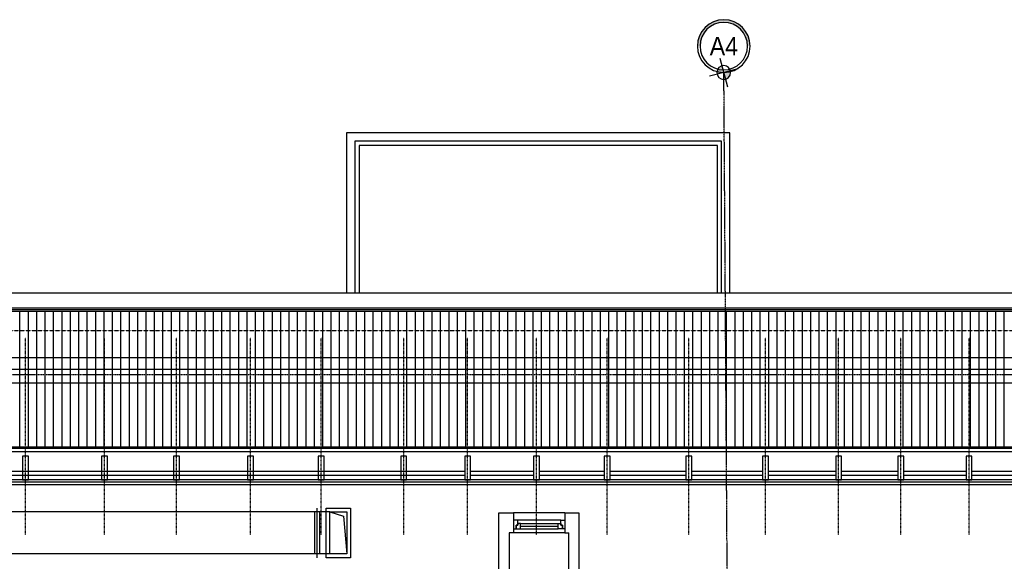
# Model space of a CAD drawing. Header units: inches. Extents: x -281236 to -70395, y 38777 to 102341.
# Tile 209 of 244: x -140723 to -139553, y 69929 to 70572. Entities that reach past the tile are written whole.
import ezdxf
from ezdxf.enums import TextEntityAlignment as Align

# ---------------------------------------------------------------- set-up
doc = ezdxf.new("R2010")
doc.units = ezdxf.units.IN
doc.header["$MEASUREMENT"] = 0
for name, pattern in [('CENTER', [2, 1.25, -0.25, 0.25, -0.25]), ('DASHDOT', [1, 0.5, -0.25, 0, -0.25]), ('DASHED', [0.75, 0.5, -0.25]), ('DASHED2', [0.375, 0.25, -0.125])]:
    doc.linetypes.add(name, pattern=pattern)
doc.layers.get('0').update_dxf_attribs({"color": 101})
for name, color, linetype in [('Fas-balustrada-widok', 64, 'Continuous'), ('Ins-went', 141, 'Continuous'), ('Okn---okna', 5, 'Continuous'), ('Os-osie glowne', 8, 'CENTER'), ('Os-osie-opis', 8, 'Continuous'), ('Pos-drewno', 22, 'Continuous'), ('Sc-cegla pelna', 32, 'Continuous'), ('Sc-drewno', 22, 'Continuous'), ('Sc-gk', 120, 'Continuous'), ('Sc-gk-hatch', 8, 'Continuous'), ('Sc-izolacja term-obrys', 132, 'Continuous'), ('W-idok', 9, 'Continuous')]:
    doc.layers.add(name, color=color, linetype=linetype)
doc.styles.add('dwg_opis duży', font='ARIAL.TTF', dxfattribs={"width": 0.9})
doc.linetypes.add('BATTING', pattern='A,0.0001,-0.1,[134,ltypeshp.shx,S=0.1,R=0,X=-0.1,Y=0],-0.2,[134,ltypeshp.shx,S=0.1,R=180,X=0.1,Y=0],-0.1', length=0.4001)

# ---------------------------------------------------------------- blocks, each defined once
blk = doc.blocks.new('_opis_osi_liczbowy')
blk.add_hatch(color=256).paths.add_polyline_path([(32, 32), (32, 28.8, -1), (32, -28.8), (32, -32, 1)])
at = {"layer": 'Defpoints'}
h = blk.add_hatch(color=256, dxfattribs=at)
h.paths.add_polyline_path([(-2.2, -8, 0.414214), (8, -2.2), (0, 0)])
h.paths.add_polyline_path([(-8, 2.2), (0, 0), (2.2, 8, 0.414214)])
for radius in [32, 28.8]:
    blk.add_circle((32, 0), radius)
for p, q in [((4.6, 17.3), (-4.6, -17.3)), ((17.3, -4.6), (-17.3, 4.6))]:
    blk.add_line(p, q, dxfattribs=at)
blk.add_circle((0, 0), 8.32, dxfattribs=at)
at = {"style": 'dwg_opis duży', "width": 0.9}
blk.add_attdef('AXNAMEH', text='', height=22.4, rotation=90, dxfattribs=at).set_placement((32, 0), align=Align.MIDDLE_CENTER)

msp = doc.modelspace()

# ---------------------------------------------------------------- hatches: boundary and pattern name
at = {"layer": 'W-idok', "ltscale": 4}
h = msp.add_hatch(dxfattribs=at)
h.set_pattern_fill('LINE', color=256, scale=80, angle=90, style=0)
h.set_pattern_definition([(90, (5197.088, -3863.414), (-10, 6e-16), [])])
h.paths.add_polyline_path([(-138731.46, 70225.53), (-143165.62, 70225.53), (-143000.51, 70064.35), (-138890.44, 70064.35)])

# ---------------------------------------------------------------- linework, layer by layer
at = {"layer": 'Fas-balustrada-widok'}
for points in [[(-139888.93, 70427.88), (-140324.74, 70427.88), (-140324.74, 70247.53)], [(-139893.93, 70422.88), (-140319.74, 70422.88), (-140319.74, 70247.53)], [(-139893.93, 70247.53), (-139893.93, 70422.88)], [(-139888.93, 70247.53), (-139888.93, 70427.88)]]:
    msp.add_lwpolyline(points, dxfattribs=at)
at = {"layer": 'Ins-went'}
for p, q in [((-140369.46, 69933.02), (-140369.46, 69992.02)), ((-140354.46, 69987.52), (-141048.49, 69987.52)), ((-140372.46, 69937.52), (-140372.46, 69987.52)), ((-140366.46, 69937.52), (-140366.46, 69987.52)), ((-140354.46, 69987.52), (-140338.46, 69982.52)), ((-140338.46, 69982.52), (-140334.46, 69937.52)), ((-140354.46, 69937.52), (-141048.49, 69937.52))]:
    msp.add_line(p, q, dxfattribs=at)
for points in [[(-140358.96, 69992.02), (-140329.96, 69992.02), (-140329.96, 69933.02), (-140358.96, 69933.02)], [(-140354.46, 69987.52), (-140334.46, 69987.52), (-140334.46, 69937.52), (-140354.46, 69937.52)]]:
    msp.add_lwpolyline(points, close=True, dxfattribs=at)
at = {"layer": 'Okn---okna'}
for p, q in [((-140080.14, 69977.53), (-140131.14, 69977.53)), ((-140128.14, 69973.53), (-140083.14, 69973.53)), ((-140128.14, 69970.53), (-140083.14, 69970.53)), ((-140128.14, 69967.53), (-140083.14, 69967.53))]:
    msp.add_line(p, q, dxfattribs=at)
for points in [[(-140131.14, 69977.53), (-140136.14, 69977.53), (-140136.14, 69967.53), (-140133.14, 69967.53), (-140133.14, 69971.53), (-140131.14, 69971.53)], [(-140128.14, 69973.53), (-140131.14, 69973.53), (-140131.14, 69971.53), (-140133.14, 69971.53), (-140133.14, 69967.53), (-140131.14, 69967.53), (-140128.14, 69967.53)], [(-140083.14, 69973.53), (-140080.14, 69973.53), (-140080.14, 69971.53), (-140078.14, 69971.53), (-140078.14, 69967.53), (-140080.14, 69967.53), (-140083.14, 69967.53)], [(-140080.14, 69977.53), (-140075.14, 69977.53), (-140075.14, 69967.53), (-140078.14, 69967.53), (-140078.14, 69971.53), (-140080.14, 69971.53)]]:
    msp.add_lwpolyline(points, close=True, dxfattribs=at)
at = {"layer": 'Os-osie glowne'}
msp.add_line((-139858.99, 66437.11), (-139886.2, 70509.53), dxfattribs=at)
msp.add_lwpolyline([(-143539.75, 70150.53), (-138351.24, 70150.53)], dxfattribs=at)
at = {"layer": 'Pos-drewno'}
for points in [[(-140712.85, 70025.66), (-140712.85, 70053.66), (-140719.85, 70053.66), (-140719.85, 70025.66)], [(-140618.85, 70025.66), (-140618.85, 70053.66), (-140625.85, 70053.66), (-140625.85, 70025.66)], [(-140533.31, 70025.66), (-140533.31, 70053.66), (-140540.31, 70053.66), (-140540.31, 70025.66)], [(-140445.31, 70025.66), (-140445.31, 70053.66), (-140452.31, 70053.66), (-140452.31, 70025.66)], [(-140361.31, 70025.66), (-140361.31, 70053.66), (-140368.31, 70053.66), (-140368.31, 70025.66)], [(-140263.31, 70025.66), (-140263.31, 70053.66), (-140270.31, 70053.66), (-140270.31, 70025.66)], [(-140187.31, 70025.66), (-140187.31, 70053.66), (-140194.31, 70053.66), (-140194.31, 70025.66)], [(-140105.31, 70025.66), (-140105.31, 70053.66), (-140112.31, 70053.66), (-140112.31, 70025.66)], [(-140105.31, 70025.66), (-140105.31, 70053.66), (-140112.31, 70053.66), (-140112.31, 70025.66)], [(-140021.31, 70025.66), (-140021.31, 70053.66), (-140028.31, 70053.66), (-140028.31, 70025.66)], [(-140021.31, 70025.66), (-140021.31, 70053.66), (-140028.31, 70053.66), (-140028.31, 70025.66)], [(-139924.31, 70025.66), (-139924.31, 70053.66), (-139931.31, 70053.66), (-139931.31, 70025.66)], [(-139833.31, 70025.66), (-139833.31, 70053.66), (-139840.31, 70053.66), (-139840.31, 70025.66)], [(-139746.31, 70025.66), (-139746.31, 70053.66), (-139753.31, 70053.66), (-139753.31, 70025.66)], [(-139672.31, 70025.66), (-139672.31, 70053.66), (-139679.31, 70053.66), (-139679.31, 70025.66)], [(-139591.31, 70025.66), (-139591.31, 70053.66), (-139598.31, 70053.66), (-139598.31, 70025.66)]]:
    msp.add_lwpolyline(points, close=True, dxfattribs=at)
at = {"layer": 'Sc-cegla pelna'}
for p, q in [((-140136.14, 69986.53), (-140136.14, 69962.53)), ((-140075.14, 69986.53), (-140075.14, 69962.53)), ((-140070.53, 69861.53), (-140070.53, 69962.53))]:
    msp.add_line(p, q, dxfattribs=at)
for points in [[(-140928.14, 69986.53), (-140911.53, 69986.53), (-140911.53, 69873.53), (-140739.53, 69873.53), (-140739.53, 69810.03), (-140327.53, 69810.03), (-140327.53, 69873.53), (-140153.53, 69873.53), (-140153.53, 69986.53), (-140136.14, 69986.53)], [(-140075.14, 69986.53), (-140058.53, 69986.53), (-140058.53, 69873.53), (-140011.53, 69873.53), (-140011.53, 69810.03), (-139899.56, 69810.03)], [(-140136.14, 69962.53), (-140141.53, 69962.53), (-140141.53, 69861.53)], [(-140075.14, 69962.53), (-140070.53, 69962.53)]]:
    msp.add_lwpolyline(points, dxfattribs=at)
at = {"layer": 'Sc-drewno'}
for p, q in [((-138778.94, 70170.53), (-143117, 70170.53)), ((-138792.87, 70156.53), (-143102.91, 70156.53))]:
    msp.add_line(p, q, dxfattribs=at)
at = {"layer": 'Sc-gk'}
for p, q in [((-138925.04, 70022.66), (-142965.65, 70022.66)), ((-138928.04, 70019.66), (-142962.62, 70019.66))]:
    msp.add_line(p, q, dxfattribs=at)
at = {"layer": 'Sc-gk-hatch', "linetype": 'BATTING', "ltscale": 0.25}
for p, q in [((-140194.31, 70030.66), (-142807.85, 70030.66)), ((-140112.31, 70030.66), (-140187.31, 70030.66)), ((-140028.31, 70030.66), (-140105.31, 70030.66)), ((-139931.31, 70030.66), (-140021.31, 70030.66)), ((-139840.31, 70030.66), (-139924.31, 70030.66)), ((-139753.31, 70030.66), (-139833.31, 70030.66)), ((-139679.31, 70030.66), (-139746.31, 70030.66)), ((-139598.31, 70030.66), (-139672.31, 70030.66)), ((-139515.31, 70030.66), (-139591.31, 70030.66))]:
    msp.add_line(p, q, dxfattribs=at)
at = {"layer": 'Sc-izolacja term-obrys'}
for p, q in [((-138922.04, 70025.66), (-142968.68, 70025.66)), ((-140194.31, 70035.66), (-142807.85, 70035.66)), ((-140112.31, 70035.66), (-140187.31, 70035.66)), ((-140028.31, 70035.66), (-140105.31, 70035.66)), ((-139931.31, 70035.66), (-140021.31, 70035.66)), ((-139840.31, 70035.66), (-139924.31, 70035.66)), ((-139753.31, 70035.66), (-139833.31, 70035.66)), ((-139679.31, 70035.66), (-139746.31, 70035.66)), ((-139598.31, 70035.66), (-139672.31, 70035.66)), ((-139515.31, 70035.66), (-139591.31, 70035.66))]:
    msp.add_line(p, q, dxfattribs=at)
at = {"layer": 'W-idok', "linetype": 'DASHDOT'}
for p, q in [((-140716.35, 69960.25), (-140716.35, 70194.84)), ((-140622.35, 69960.25), (-140622.35, 70194.84)), ((-140536.81, 69960.25), (-140536.81, 70194.84)), ((-140448.81, 69960.25), (-140448.81, 70194.84)), ((-140364.81, 69960.25), (-140364.81, 70194.84)), ((-140266.81, 69960.25), (-140266.81, 70194.84)), ((-140190.81, 69960.25), (-140190.81, 70194.84)), ((-140108.81, 69960.25), (-140108.81, 70194.84)), ((-140108.81, 69960.25), (-140108.81, 70194.84)), ((-140024.81, 69960.25), (-140024.81, 70194.84)), ((-140024.81, 69960.25), (-140024.81, 70194.84)), ((-139927.81, 69960.25), (-139927.81, 70194.84)), ((-139836.81, 69960.25), (-139836.81, 70194.84)), ((-139749.81, 69960.25), (-139749.81, 70194.84)), ((-139675.81, 69960.25), (-139675.81, 70194.84)), ((-139594.81, 69960.25), (-139594.81, 70194.84))]:
    msp.add_line(p, q, dxfattribs=at)
at = {"layer": 'W-idok', "linetype": 'DASHED'}
msp.add_line((-138808.78, 70140.53), (-143086.8, 70140.53), dxfattribs=at)
at = {"layer": 'W-idok'}
for p, q in [((-138884.84, 70062.85), (-143006.08, 70062.85)), ((-138890.44, 70064.35), (-143000.51, 70064.35)), ((-138888.84, 70058.85), (-143002.04, 70058.85))]:
    msp.add_line(p, q, dxfattribs=at)
for points in [[(-139878.93, 70437.88), (-140334.74, 70437.88), (-140334.74, 70247.53)], [(-139878.93, 70247.53), (-139878.93, 70437.88)], [(-141885.04, 67299.93), (-141886.65, 68969.03), (-139962.64, 68970.89), (-139965.1, 66625.95), (-138682.38, 66624.6), (-138702.37, 70247.53), (-143194.52, 70247.53), (-143170.34, 66627.79), (-141884.39, 66629.02), (-141884.99, 67246.63)], [(-141903.04, 67299.91), (-141904.67, 68987.01), (-139944.62, 68988.91), (-139947.08, 66643.93), (-138700.48, 66642.62), (-138720.27, 70229.53), (-143176.4, 70229.53), (-143152.46, 66645.8), (-141902.4, 66647.01), (-141902.99, 67246.61)], [(-141905.04, 67299.91), (-141906.67, 68989.01), (-139942.62, 68990.91), (-139945.08, 66645.93), (-138702.49, 66644.62), (-138722.26, 70227.53), (-143174.39, 70227.53), (-143150.47, 66647.81), (-141904.41, 66649.01), (-141904.99, 67246.61)], [(-141907.04, 67299.9), (-141908.68, 68991), (-139940.61, 68992.91), (-139943.08, 66647.93), (-138704.5, 66646.62), (-138724.25, 70225.53), (-143172.37, 70225.53), (-143148.48, 66649.81), (-141906.41, 66651), (-141906.99, 67246.61)], [(-140075.14, 69986.53), (-140136.14, 69986.53)], [(-140075.14, 69962.53), (-140136.14, 69962.53)]]:
    msp.add_lwpolyline(points, dxfattribs=at)
at = {"layer": 'W-idok', "linetype": 'DASHED2'}
msp.add_lwpolyline([(-141930.04, 67299.88), (-141931.7, 69013.98), (-139917.59, 69015.93), (-139920.06, 66670.91), (-138727.63, 66669.65), (-138747.12, 70202.53), (-143149.22, 70202.53), (-143125.64, 66672.83), (-141929.43, 66673.98), (-141929.99, 67246.59)], dxfattribs=at)

# ---------------------------------------------------------------- block references
at = {"layer": 'Os-osie-opis'}
ref = msp.add_blockref('_opis_osi_liczbowy', (-139886.33, 70509.53), dxfattribs=dict(at, xscale=-0.9799999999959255, yscale=0.9799999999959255, zscale=0.9799999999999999, rotation=270))
ref.add_attrib('AXNAMEH', 'A4', dxfattribs={"layer": '0', "height": 21.952, "style": 'dwg_opis duży', "width": 0.9}).set_placement((-139886.18, 70540.87), align=Align.MIDDLE_CENTER)

doc.saveas('drawing.dxf')
